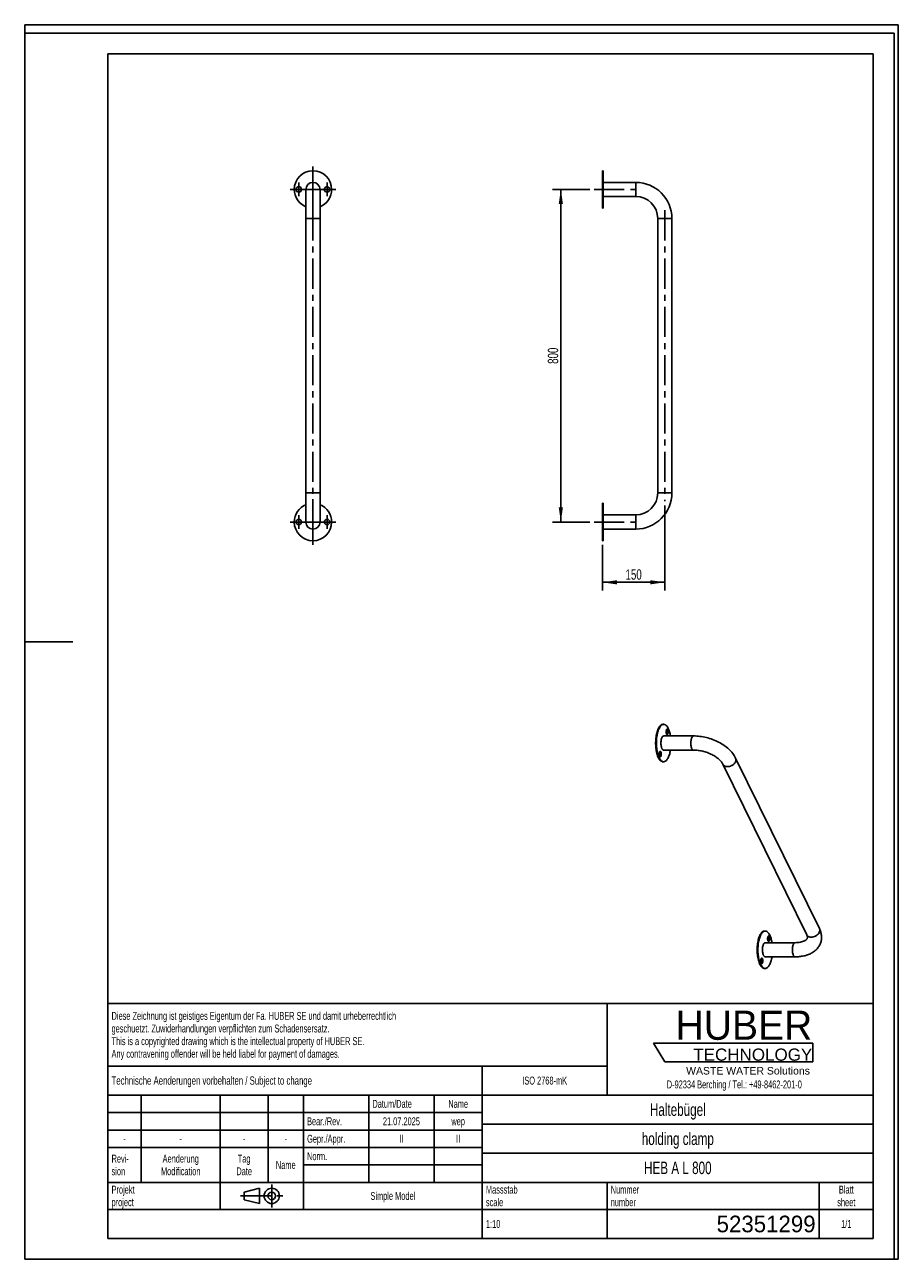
# Model space of a CAD drawing. Header units: millimetres. Extents: x 0 to 2100, y 0 to 2970.
import ezdxf

# ---------------------------------------------------------------- set-up
doc = ezdxf.new("R2010")
doc.units = ezdxf.units.MM
doc.header["$LTSCALE"] = 193.6
doc.linetypes.add('CENTER', pattern=[0.6, 0.375, -0.075, 0.075, -0.075])
doc.layers.get('0').update_dxf_attribs({"linetype": 'CONTINUOUS'})
for name, color, linetype in [('005_AXIS', 7, 'CONTINUOUS'), ('050_DIMENSIONING', 7, 'CONTINUOUS'), ('053_NOTES', 7, 'CONTINUOUS'), ('HUBER_Logo_BL0', 7, 'CONTINUOUS')]:
    doc.layers.add(name, color=color, linetype=linetype)
doc.styles.get("Standard").update_dxf_attribs({"font": 'txt', "width": 0.7})
doc.styles.add('TEXTSTYLE_2', font='txt')
doc.styles.add('TEXTSTYLE_3', font='arial.ttf')
doc.styles.add('TEXTSTYLE_4', font='txt')
doc.dimstyles.new('DIMSTYLE_1', dxfattribs={"dimtxt": 25, "dimasz": 35, "dimexe": 2, "dimexo": 1, "dimtad": 1, "dimtxsty": 'Standard', "dimblk": '_FILLED', "dimblk1": '_FILLED', "dimblk2": '_FILLED', "dimcen": 0.09, "dimazin": 2, "dimtp": 0.5, "dimtm": 0.5, "dimtfac": 1, "dimtofl": 0, "dimtmove": 0, "dimatfit": 3, "dimldrblk": '_FILLED', "dimfxl": 1, "dimtolj": 1, "dimarcsym": 0})
doc.dimstyles.new('DIMSTYLE_2', dxfattribs={"dimtxt": 25, "dimasz": 35, "dimexe": 2, "dimexo": 1, "dimtad": 1, "dimtxsty": 'Standard', "dimblk": '_FILLED', "dimblk1": '_FILLED', "dimblk2": '_FILLED', "dimcen": 0.09, "dimazin": 2, "dimtp": 0.8, "dimtm": 0.8, "dimtfac": 1, "dimtofl": 0, "dimtmove": 0, "dimatfit": 3, "dimldrblk": '_FILLED', "dimfxl": 1, "dimtolj": 1, "dimarcsym": 0})

# ---------------------------------------------------------------- blocks, each defined once
blk = doc.blocks.new('HUBER_LOGO_BL0', base_point=(1705.8, 504.8))
at = {"layer": 'HUBER_Logo_BL0', "color": 5, "linetype": 'Continuous'}
for p, q in [((1894.2, 520.3), (1511.7, 520.3)), ((1511.7, 520.3), (1538.7, 475.3)), ((1894.2, 520.3), (1894.2, 475.3)), ((1538.7, 475.3), (1894.2, 475.3))]:
    blk.add_line(p, q, dxfattribs=at)
at = {"layer": 'HUBER_Logo_BL0', "color": 2, "linetype": 'Continuous', "attachment_point": 3, "line_spacing_factor": 0.78}
for s, insert, char_height, width, style in [('HUBER\\P\\fArial;\\H29.25;TECHNOLOGY ', (1893.2, 598.3), 70.2, 387.672, 'TEXTSTYLE_2'), ('WASTE WATER Solutions', (1887.6, 462.6), 18, 297.033, 'TEXTSTYLE_3')]:
    blk.add_mtext(s, dxfattribs=dict(at, insert=insert, char_height=char_height, width=width, style=style))
at = {"layer": 'HUBER_Logo_BL0', "color": 2, "linetype": 'Continuous', "insert": (1705.8, 430.2), "char_height": 19, "width": 810.893, "attachment_point": 2, "line_spacing_factor": 0.96}
blk.add_mtext('D-92334 Berching / Tel.: +49-8462-201-0', dxfattribs=at)
blk = doc.blocks.new('_FILLED')
at = {"color": 0, "linetype": 'ByBlock'}
blk.add_solid([(0, 0), (-1, 0.143), (-1, -0.143)], dxfattribs=at)
blk = doc.blocks.new('*D1')
at = {"layer": '050_DIMENSIONING', "color": 2, "linetype": 'Continuous', "transparency": 16777216}
for p, q in [((1538.8, 1813.6), (1538.8, 1608.6)), ((1388.8, 1718.6), (1388.8, 1608.6)), ((1388.8, 1628.6), (1463.8, 1628.6)), ((1538.8, 1628.6), (1463.8, 1628.6))]:
    blk.add_line(p, q, dxfattribs=at)
at = {"layer": '050_DIMENSIONING', "color": 2, "linetype": 'Continuous', "transparency": 16777216, "xscale": 35, "yscale": 35, "zscale": 35, "rotation": 180}
blk.add_blockref('_FILLED', (1388.8, 1628.6), dxfattribs=at)
at = {"layer": '050_DIMENSIONING', "color": 2, "linetype": 'Continuous', "transparency": 16777216, "xscale": 35, "yscale": 35, "zscale": 35}
blk.add_blockref('_FILLED', (1538.8, 1628.6), dxfattribs=at)
at = {"layer": '050_DIMENSIONING', "color": 2, "linetype": 'Continuous', "transparency": 16777216, "insert": (1463.8, 1659.9), "char_height": 25, "width": 77.679, "attachment_point": 2, "line_spacing_factor": 0.9}
blk.add_mtext('150', dxfattribs=at)
blk = doc.blocks.new('*D2')
at = {"layer": '050_DIMENSIONING', "color": 2, "linetype": 'Continuous', "transparency": 16777216}
for p, q in [((1358.8, 2573.6), (1268.8, 2573.6)), ((1288.8, 2573.6), (1288.8, 2173.6)), ((1288.8, 1773.6), (1288.8, 2173.6)), ((1358.8, 1773.6), (1268.8, 1773.6))]:
    blk.add_line(p, q, dxfattribs=at)
at = {"layer": '050_DIMENSIONING', "color": 2, "linetype": 'Continuous', "transparency": 16777216, "xscale": 35, "yscale": 35, "zscale": 35}
for p, rotation in [((1288.8, 2573.6), 90), ((1288.8, 1773.6), 270)]:
    blk.add_blockref('_FILLED', p, dxfattribs=dict(at, rotation=rotation))
at = {"layer": '050_DIMENSIONING', "color": 2, "linetype": 'Continuous', "transparency": 16777216, "insert": (1257.5, 2173.6), "char_height": 25, "width": 88.393, "attachment_point": 2, "rotation": 90, "line_spacing_factor": 0.9}
blk.add_mtext('800', dxfattribs=at)
blk = doc.blocks.new('PROJEKTIONSMETHODE_1_BL1', base_point=(570, 152.5))
at = {"color": 2, "linetype": 'CENTER'}
for p, q in [((593.8, 180), (593.8, 125)), ((518.7, 152.5), (621.3, 152.5))]:
    blk.add_line(p, q, dxfattribs=at)
at = {"color": 2, "linetype": 'Continuous'}
for p, q in [((527.8, 161.7), (564.5, 170.8)), ((527.8, 143.3), (527.8, 161.7)), ((564.5, 134.2), (564.5, 170.8)), ((527.8, 143.3), (564.5, 134.2))]:
    blk.add_line(p, q, dxfattribs=at)
for radius in [18.3, 9.17]:
    blk.add_circle((593.8, 152.5), radius, dxfattribs=at)
blk = doc.blocks.new('*T5')
at = {"color": 3, "linetype": 'Continuous'}
for p, q in [((0, 0), (1840, 0)), ((0, 0), (0, -565)), ((1200, 0), (1200, -220)), ((1840, 0), (1840, -565)), ((0, -150), (1200, -150)), ((900, -150), (900, -565)), ((0, -220), (1840, -220)), ((80, -220), (80, -430)), ((270, -220), (270, -495)), ((385, -220), (385, -430)), ((470, -220), (470, -495)), ((627, -220), (627, -430)), ((784, -220), (784, -430)), ((0, -262), (900, -262)), ((900, -290), (1840, -290)), ((0, -304), (900, -304)), ((0, -346), (900, -346)), ((900, -360), (1840, -360)), ((470, -388), (900, -388)), ((0, -430), (1840, -430)), ((1200, -430), (1200, -565)), ((1710, -430), (1710, -565)), ((0, -495), (1840, -495)), ((0, -565), (1840, -565))]:
    blk.add_line(p, q, dxfattribs=at)
at = {"layer": '053_NOTES', "color": 2, "linetype": 'Continuous', "line_spacing_factor": 0.96}
for s, insert, char_height, width, attachment_point in [('Diese Zeichnung ist geistiges Eigentum der Fa. HUBER SE und damit urheberrechtlich \\Pgeschuetzt. Zuwiderhandlungen verpflichten zum Schadensersatz.\\PThis is a copyrighted drawing which is the intellectual property of HUBER SE.\\PAny contravening offender will be held liabel for payment of damages.', (8.75, -19.9), 19, 2214.8571, 1), ('Technische Aenderungen vorbehalten / Subject to change', (8.75, -175), 20, 1524.7619, 1), ('ISO 2768-mK', (1050, -175.5), 19, 332.9524, 2), ('Datum/Date', (635.75, -231.5), 19, 292.2381, 1), ('Name', (842, -231.5), 19, 126.6667, 2), ('Haltebügel', (1370, -240), 30, 409.1429, 2), ('Bear./Rev.', (478.75, -273.5), 19, 272.3333, 1), ('21.07.2025', (705.5, -273.5), 19, 278.6667, 2), ('wep', (842, -273.5), 19, 99.5238, 2), ('-', (40, -315.5), 19, 34.381, 2), ('-', (175, -315.5), 19, 34.381, 2), ('-', (327.5, -315.5), 19, 34.381, 2), ('-', (427.5, -315.5), 19, 34.381, 2), ('Gepr./Appr.', (478.75, -315.5), 19, 299.4762, 1), ('II', (705.5, -315.5), 19, 56.0952, 2), ('II', (842, -315.5), 19, 56.0952, 2), ('holding clamp', (1370, -310), 30, 544.2857, 2), ('Revi-\\Psion', (8.75, -363.3), 19, 138.4286, 1), ('Aenderung\\PModification', (175, -363.3), 19, 303.0952, 2), ('Tag\\PDate', (327.5, -363.3), 19, 117.619, 2), ('Name', (427.5, -378.5), 19, 126.6667, 2), ('Norm. ', (478.75, -357.5), 19, 175.5238, 1), ('HEB A L 800', (1370, -380), 30, 521.4286, 2), ('Projekt\\Pproject', (8.75, -437.8), 19, 183.6667, 1), ('Massstab\\Pscale', (908.75, -437.8), 19, 224.381, 1), ('Nummer\\Pnumber', (1208.75, -437.8), 19, 186.381, 1), ('Blatt\\Psheet', (1775, -437.8), 19, 137.5238, 2), ('Simple Model', (685, -453), 19, 328.4286, 2), ('1:10', (908.75, -520.5), 19, 94.0952, 1), ('1/1', (1775, -520.5), 19, 79.619, 2)]:
    blk.add_mtext(s, dxfattribs=dict(at, insert=insert, char_height=char_height, width=width, attachment_point=attachment_point))
at = {"layer": '053_NOTES', "color": 2, "linetype": 'Continuous', "insert": (1701.25, -510), "char_height": 40, "width": 546.6667, "attachment_point": 3, "line_spacing_factor": 0.96, "style": 'TEXTSTYLE_4'}
blk.add_mtext('52351299', dxfattribs=at)

msp = doc.modelspace()

# ---------------------------------------------------------------- linework, layer by layer
at = {"color": 7, "linetype": 'Continuous'}
for p, q in [((0, 2970), (2100, 2970)), ((0, 0), (0, 2970)), ((0, 2970), (2100, 2970)), ((0, 0), (0, 2970)), ((2100, 0), (2100, 2970)), ((2100, 0), (2100, 2970)), ((675.869, 2503.638), (675.869, 2573.638)), ((709.869, 2503.638), (709.869, 2573.638)), ((675.869, 1843.638), (675.869, 2503.638)), ((709.869, 1843.638), (709.869, 2503.638)), ((1521.783, 1843.638), (1521.783, 2503.638)), ((1555.783, 1843.638), (1555.783, 2503.638)), ((675.869, 1773.638), (675.869, 1843.638)), ((709.869, 1773.638), (709.869, 1843.638)), ((1607.894, 1258.966), (1536.051, 1258.966)), ((1607.894, 1224.966), (1536.051, 1224.966)), ((1879.787, 780.702), (1678.459, 1190.964)), ((1910.31, 795.68), (1708.982, 1205.943)), ((1780.084, 761.678), (1851.927, 761.678)), ((1780.084, 727.678), (1851.927, 727.678)), ((0, 0), (2100, 0)), ((0, 0), (2100, 0))]:
    msp.add_line(p, q, dxfattribs=at)
at = {"color": 3, "linetype": 'Continuous'}
for p, q in [((0, 2950), (0, 1485)), ((2090, 2950), (0, 2950)), ((2090, 2950), (2090, 0)), ((0, 1485), (0, 0)), ((0, 1485), (116, 1485)), ((2090, 0), (0, 0))]:
    msp.add_line(p, q, dxfattribs=at)
at = {"color": 5, "linetype": 'Continuous'}
for p, q in [((200, 2900), (2040, 2900)), ((200, 2900), (200, 50)), ((2040, 2900), (2040, 50)), ((200, 50), (2040, 50))]:
    msp.add_line(p, q, dxfattribs=at)
at = {"color": 9, "linetype": 'Continuous'}
for p, q in [((1468.783, 2556.638), (1468.783, 2590.638)), ((675.869, 2503.638), (692.869, 2503.638)), ((692.869, 2503.638), (709.869, 2503.638)), ((1521.783, 2503.638), (1555.783, 2503.638)), ((675.869, 1843.638), (692.869, 1843.638)), ((692.869, 1843.638), (709.869, 1843.638)), ((1521.783, 1843.638), (1555.783, 1843.638)), ((1468.783, 1790.638), (1468.783, 1756.638))]:
    msp.add_line(p, q, dxfattribs=at)
at = {"color": 7, "linetype": 'Continuous'}
for centre, radius, start, end in [((692.869, 2573.638), 17, 90, 180), ((692.869, 2573.638), 17, 90, 180), ((692.869, 2573.638), 17, 0, 90), ((692.869, 2573.638), 17, 0, 90), ((1468.783, 2503.638), 87, 0, 90), ((1468.783, 2503.638), 53, 0, 90), ((1468.783, 1843.638), 53, 270, 360), ((1468.783, 1843.638), 87, 270, 360), ((692.869, 1773.638), 17, 180, 270), ((692.869, 1773.638), 17, 180, 270), ((692.869, 1773.638), 17, 270, 360), ((692.869, 1773.638), 17, 270, 360)]:
    msp.add_arc(centre, radius, start, end, dxfattribs=at)
at = {"color": 9, "linetype": 'Continuous'}
for points, knots in [([(1607.894, 1224.966), (1607.581, 1224.966), (1606.919, 1225.092), (1605.991, 1225.625), (1605.12, 1226.47), (1604.31, 1227.607), (1603.572, 1229.016), (1602.658, 1231.33), (1601.815, 1234.715), (1601.28, 1239.151), (1601.228, 1243.802), (1601.663, 1248.312), (1602.295, 1251.196), (1602.708, 1252.534)], [0, 0, 0, 0, 0.03117404, 0.06546938, 0.10507908, 0.15111669, 0.20388817, 0.26315985, 0.39846011, 0.54968482, 0.70719431, 0.86060084, 1, 1, 1, 1]), ([(1602.708, 1252.534), (1602.993, 1253.457), (1603.613, 1255.115), (1604.683, 1256.945), (1605.654, 1258.002), (1606.374, 1258.55), (1607.123, 1258.888), (1607.643, 1258.966), (1607.894, 1258.966)], [0, 0, 0, 0, 0.33187291, 0.60559654, 0.72059011, 0.82245981, 0.91409159, 1, 1, 1, 1]), ([(1678.459, 1190.964), (1678.746, 1190.379), (1679.461, 1189.258), (1680.892, 1187.826), (1682.645, 1186.669), (1685.415, 1185.504), (1689.446, 1184.915), (1694.519, 1185.545), (1698.674, 1187.097), (1701.766, 1188.896), (1704.554, 1190.987), (1707.405, 1194.035), (1708.921, 1196.972), (1709.379, 1198.453)], [0, 0, 0, 0, 0.05076157, 0.10266124, 0.15665691, 0.21340502, 0.33572875, 0.4688846, 0.60809622, 0.67808493, 0.74713496, 0.87917189, 1, 1, 1, 1]), ([(1709.379, 1198.453), (1709.768, 1199.712), (1710.059, 1201.686), (1709.681, 1204.224), (1709.252, 1205.394), (1708.982, 1205.943)], [0, 0, 0, 0, 0.51611129, 0.76043423, 1, 1, 1, 1]), ([(1879.787, 780.702), (1880.074, 780.117), (1880.789, 778.995), (1882.219, 777.563), (1883.973, 776.407), (1886.742, 775.241), (1890.774, 774.652), (1895.847, 775.282), (1900.002, 776.834), (1903.093, 778.634), (1905.882, 780.724), (1908.732, 783.773), (1910.249, 786.71), (1910.707, 788.191)], [0, 0, 0, 0, 0.05076157, 0.10266124, 0.15665691, 0.21340502, 0.33572875, 0.4688846, 0.60809622, 0.67808493, 0.74713496, 0.87917189, 1, 1, 1, 1]), ([(1910.707, 788.191), (1911.096, 789.449), (1911.387, 791.424), (1911.009, 793.961), (1910.579, 795.131), (1910.31, 795.68)], [0, 0, 0, 0, 0.51611129, 0.76043423, 1, 1, 1, 1]), ([(1846.741, 755.246), (1846.328, 753.908), (1845.696, 751.024), (1845.262, 746.514), (1845.314, 741.863), (1845.849, 737.427), (1846.691, 734.042), (1847.605, 731.728), (1848.344, 730.319), (1849.153, 729.182), (1850.025, 728.337), (1850.952, 727.804), (1851.614, 727.678), (1851.927, 727.678)], [0, 0, 0, 0, 0.13939916, 0.29280569, 0.45031518, 0.60153989, 0.73684015, 0.79611183, 0.84888331, 0.89492092, 0.93453062, 0.96882596, 1, 1, 1, 1]), ([(1851.927, 761.678), (1851.677, 761.678), (1851.157, 761.6), (1850.408, 761.262), (1849.687, 760.714), (1848.717, 759.657), (1847.647, 757.827), (1847.027, 756.169), (1846.741, 755.246)], [0, 0, 0, 0, 0.08590841, 0.17754019, 0.27940989, 0.39440346, 0.66812709, 1, 1, 1, 1])]:
    msp.add_open_spline(points, degree=3, knots=knots, dxfattribs=at)
at = {"color": 7, "linetype": 'Continuous'}
for points, knots in [([(1708.982, 1205.943), (1707.06, 1209.859), (1702.187, 1217.47), (1692.701, 1227.603), (1681.228, 1236.624), (1668.127, 1244.374), (1653.8, 1250.678), (1638.703, 1255.36), (1623.321, 1258.269), (1612.982, 1258.966), (1607.894, 1258.966)], [0, 0, 0, 0, 0.10970597, 0.22539437, 0.34757329, 0.4754453, 0.60717159, 0.74027052, 0.87204302, 1, 1, 1, 1]), ([(1678.459, 1190.964), (1678.004, 1191.893), (1676.888, 1193.837), (1674.782, 1196.746), (1672.116, 1199.785), (1667.688, 1204.047), (1660.954, 1209.157), (1651.597, 1214.53), (1641.143, 1219.015), (1630.085, 1222.377), (1618.938, 1224.459), (1611.505, 1224.966), (1607.894, 1224.966)], [0, 0, 0, 0, 0.03811074, 0.08231184, 0.13207587, 0.18678967, 0.30843289, 0.44224136, 0.58322238, 0.72645074, 0.86701954, 1, 1, 1, 1]), ([(1851.927, 761.678), (1854.169, 761.678), (1858.46, 761.861), (1864.507, 762.713), (1869.737, 764.051), (1873.99, 765.74), (1877.173, 767.592), (1879.311, 769.399), (1880.588, 771.025), (1881.066, 772.073), (1881.212, 772.543)], [0, 0, 0, 0, 0.20563525, 0.3933194, 0.55919531, 0.69960923, 0.81180763, 0.89546496, 0.95484141, 1, 1, 1, 1]), ([(1881.212, 772.543), (1881.344, 772.969), (1881.53, 773.973), (1881.468, 775.772), (1880.936, 778.098), (1880.241, 779.776), (1879.787, 780.702)], [0, 0, 0, 0, 0.15820922, 0.35898537, 0.63421033, 1, 1, 1, 1]), ([(1913.696, 762.505), (1914.525, 765.189), (1915.618, 770.761), (1915.501, 779.291), (1913.732, 787.718), (1911.587, 793.078), (1910.31, 795.68)], [0, 0, 0, 0, 0.24703983, 0.49494569, 0.7451958, 1, 1, 1, 1]), ([(1851.927, 727.678), (1855.46, 727.678), (1862.398, 728.004), (1872.497, 729.552), (1880.473, 731.766), (1886.45, 734.108), (1892.045, 736.785), (1898.507, 740.86), (1905.181, 746.978), (1910.445, 754.225), (1912.826, 759.69), (1913.696, 762.505)], [0, 0, 0, 0, 0.1396686, 0.27409076, 0.40322156, 0.46598716, 0.52767877, 0.64833055, 0.76654587, 0.88350292, 1, 1, 1, 1])]:
    msp.add_open_spline(points, degree=3, knots=knots, dxfattribs=at)
at = {"layer": '005_AXIS', "color": 7, "linetype": 'CENTER'}
for p, q in [((692.869, 2573.638), (692.869, 2628.638)), ((658.869, 2573.638), (658.869, 2590.138)), ((726.869, 2573.638), (726.869, 2590.138)), ((692.869, 2573.638), (637.869, 2573.638)), ((658.869, 2573.638), (642.369, 2573.638)), ((658.869, 2573.638), (675.369, 2573.638)), ((658.869, 2573.638), (658.869, 2557.138)), ((692.869, 2573.638), (747.869, 2573.638)), ((692.869, 2573.638), (692.869, 2518.638)), ((726.869, 2573.638), (710.369, 2573.638)), ((726.869, 2573.638), (743.369, 2573.638)), ((726.869, 2573.638), (726.869, 2557.138)), ((1368.783, 2573.638), (1476.222, 2573.638)), ((692.869, 2523.638), (692.869, 1731.644)), ((1538.783, 2523.638), (1538.783, 1823.638)), ((692.869, 1773.638), (692.869, 1828.638)), ((658.869, 1773.638), (658.869, 1790.138)), ((726.869, 1773.638), (726.869, 1790.138)), ((692.869, 1773.638), (637.869, 1773.638)), ((658.869, 1773.638), (642.369, 1773.638)), ((658.869, 1773.638), (675.369, 1773.638)), ((658.869, 1773.638), (658.869, 1757.138)), ((692.869, 1773.638), (747.869, 1773.638)), ((692.869, 1773.638), (692.869, 1718.638)), ((726.869, 1773.638), (710.369, 1773.638)), ((726.869, 1773.638), (743.369, 1773.638)), ((726.869, 1773.638), (726.869, 1757.138)), ((1368.783, 1773.638), (1481.267, 1773.638))]:
    msp.add_line(p, q, dxfattribs=at)
at = {"layer": '005_AXIS', "color": 7, "linetype": 'Continuous'}
for p, q in [((1388.783, 2580.138), (1388.783, 2618.638)), ((1390.783, 2618.638), (1388.783, 2618.638)), ((1390.783, 2590.638), (1390.783, 2618.638)), ((1468.783, 2590.638), (1390.783, 2590.638)), ((1390.783, 2580.138), (1390.783, 2590.638)), ((1388.783, 2573.638), (1388.783, 2580.138)), ((1388.783, 2567.138), (1388.783, 2573.638)), ((1388.783, 2528.638), (1388.783, 2567.138)), ((1390.783, 2573.638), (1390.783, 2580.138)), ((1390.783, 2567.138), (1390.783, 2573.638)), ((1390.783, 2556.638), (1390.783, 2567.138)), ((1468.783, 2556.638), (1390.783, 2556.638)), ((1390.783, 2528.638), (1390.783, 2556.638)), ((1390.783, 2528.638), (1388.783, 2528.638)), ((1388.783, 1780.138), (1388.783, 1818.638)), ((1390.783, 1818.638), (1388.783, 1818.638)), ((1390.783, 1790.638), (1390.783, 1818.638)), ((1390.783, 1790.638), (1468.783, 1790.638)), ((1390.783, 1780.138), (1390.783, 1790.638)), ((1388.783, 1773.638), (1388.783, 1780.138)), ((1388.783, 1767.138), (1388.783, 1773.638)), ((1388.783, 1728.638), (1388.783, 1767.138)), ((1390.783, 1773.638), (1390.783, 1780.138)), ((1390.783, 1767.138), (1390.783, 1773.638)), ((1390.783, 1756.638), (1390.783, 1767.138)), ((1390.783, 1728.638), (1390.783, 1756.638)), ((1390.783, 1756.638), (1468.783, 1756.638)), ((1390.783, 1728.638), (1388.783, 1728.638)), ((1536.051, 1286.966), (1534.209, 1286.966)), ((1536.051, 1196.966), (1534.209, 1196.966)), ((1780.084, 789.678), (1778.242, 789.678)), ((1780.084, 699.678), (1778.242, 699.678))]:
    msp.add_line(p, q, dxfattribs=at)
for centre, radius, start, end in [((692.869, 2573.638), 45, 0, 180), ((692.869, 2573.638), 45, 180, 247.799442), ((658.869, 2573.638), 6.5, 0, 180), ((658.869, 2573.638), 6.5, 180, 360), ((692.869, 2573.638), 45, 292.200558, 360), ((726.869, 2573.638), 6.5, 0, 180), ((726.869, 2573.638), 6.5, 180, 360), ((692.869, 1773.638), 45, 112.200558, 180), ((692.869, 1773.638), 45, 0, 67.799442), ((692.869, 1773.638), 45, 180, 360), ((658.869, 1773.638), 6.5, 0, 180), ((658.869, 1773.638), 6.5, 180, 360), ((726.869, 1773.638), 6.5, 0, 180), ((726.869, 1773.638), 6.5, 180, 360)]:
    msp.add_arc(centre, radius, start, end, dxfattribs=at)
for points, knots in [([(1523.316, 1206.716), (1522.564, 1208.249), (1521.186, 1211.592), (1519.54, 1217.025), (1518.234, 1223.043), (1516.968, 1231.793), (1516.426, 1243.131), (1517.195, 1254.419), (1518.643, 1263.016), (1520.07, 1268.848), (1521.824, 1274.051), (1523.865, 1278.509), (1526.152, 1282.125), (1528.643, 1284.829), (1530.961, 1286.305), (1532.833, 1286.873), (1533.756, 1286.966), (1534.209, 1286.966)], [0, 0, 0, 0, 0.05846275, 0.12353908, 0.19420365, 0.26918212, 0.42612579, 0.58197673, 0.65562772, 0.7245039, 0.78740653, 0.843419, 0.89203416, 0.93336325, 0.96848294, 0.9844926, 1, 1, 1, 1]), ([(1525.158, 1206.716), (1524.406, 1208.249), (1523.028, 1211.592), (1521.383, 1217.025), (1520.076, 1223.043), (1518.811, 1231.793), (1518.268, 1243.131), (1519.037, 1254.419), (1520.485, 1263.016), (1521.912, 1268.848), (1523.666, 1274.051), (1525.707, 1278.509), (1527.994, 1282.125), (1530.486, 1284.829), (1532.804, 1286.305), (1534.675, 1286.873), (1535.598, 1286.966), (1536.051, 1286.966)], [0, 0, 0, 0, 0.05846275, 0.12353908, 0.19420365, 0.26918212, 0.42612579, 0.58197673, 0.65562772, 0.7245039, 0.78740653, 0.843419, 0.89203416, 0.93336325, 0.96848294, 0.9844926, 1, 1, 1, 1]), ([(1536.051, 1286.966), (1536.543, 1286.966), (1537.549, 1286.856), (1539.028, 1286.366), (1540.478, 1285.561), (1542.447, 1284.011), (1544.76, 1281.255), (1546.234, 1278.663), (1546.944, 1277.216)], [0, 0, 0, 0, 0.09624387, 0.19614492, 0.30289124, 0.41893807, 0.68460701, 1, 1, 1, 1]), ([(1546.944, 1277.216), (1547.562, 1275.957), (1548.715, 1273.247), (1550.705, 1267.207), (1551.739, 1262.345), (1552.275, 1258.972)], [0, 0, 0, 0, 0.22062802, 0.46264379, 1, 1, 1, 1]), ([(1536.051, 1224.966), (1535.738, 1224.966), (1535.076, 1225.092), (1534.148, 1225.625), (1533.277, 1226.47), (1532.468, 1227.607), (1531.729, 1229.016), (1530.815, 1231.33), (1529.972, 1234.715), (1529.438, 1239.151), (1529.386, 1243.802), (1529.82, 1248.312), (1530.452, 1251.196), (1530.865, 1252.534)], [0, 0, 0, 0, 0.03117407, 0.0654695, 0.10507934, 0.15111709, 0.20388868, 0.26316044, 0.39846074, 0.54968538, 0.7071947, 0.86060102, 1, 1, 1, 1]), ([(1530.865, 1252.534), (1531.151, 1253.457), (1531.771, 1255.115), (1532.841, 1256.945), (1533.811, 1258.002), (1534.531, 1258.55), (1535.281, 1258.888), (1535.801, 1258.966), (1536.051, 1258.966)], [0, 0, 0, 0, 0.33187335, 0.60559696, 0.7205904, 0.82245992, 0.91409156, 1, 1, 1, 1]), ([(1544.281, 1275.099), (1544.149, 1275.099), (1543.866, 1275.039), (1543.478, 1274.79), (1543.117, 1274.4), (1542.646, 1273.653), (1542.187, 1272.417), (1541.844, 1270.688), (1541.712, 1268.768), (1541.805, 1266.832), (1542.114, 1265.058), (1542.479, 1263.975), (1542.708, 1263.508)], [0, 0, 0, 0, 0.0313933, 0.06653574, 0.10789159, 0.15653834, 0.27536132, 0.41788368, 0.57383695, 0.73088385, 0.87653075, 1, 1, 1, 1]), ([(1542.708, 1263.508), (1542.81, 1263.299), (1543.023, 1262.924), (1543.408, 1262.466), (1543.827, 1262.172), (1544.137, 1262.099), (1544.281, 1262.099)], [0, 0, 0, 0, 0.31594749, 0.58208373, 0.80455744, 1, 1, 1, 1]), ([(1544.012, 1273.691), (1543.965, 1273.788), (1543.783, 1274.132), (1543.557, 1274.457), (1543.358, 1274.656)], [0, 0, 0, 0, 0.27872814, 1, 1, 1, 1]), ([(1543.363, 1262.548), (1543.599, 1262.786), (1544.02, 1263.433), (1544.472, 1264.61), (1544.798, 1266.048), (1544.972, 1267.654), (1544.983, 1269.323), (1544.83, 1270.944), (1544.524, 1272.409), (1544.204, 1273.3), (1544.012, 1273.691)], [0, 0, 0, 0, 0.08669559, 0.19636361, 0.32531543, 0.46703527, 0.61354989, 0.7563903, 0.88746528, 1, 1, 1, 1]), ([(1545.855, 1273.691), (1545.752, 1273.9), (1545.539, 1274.275), (1545.155, 1274.732), (1544.736, 1275.027), (1544.425, 1275.099), (1544.281, 1275.099)], [0, 0, 0, 0, 0.31594749, 0.58208373, 0.80455744, 1, 1, 1, 1]), ([(1544.281, 1262.099), (1544.413, 1262.099), (1544.696, 1262.159), (1545.085, 1262.408), (1545.445, 1262.798), (1545.916, 1263.546), (1546.376, 1264.781), (1546.719, 1266.511), (1546.85, 1268.431), (1546.757, 1270.367), (1546.449, 1272.14), (1546.084, 1273.224), (1545.855, 1273.691)], [0, 0, 0, 0, 0.0313933, 0.06653574, 0.10789159, 0.15653834, 0.27536132, 0.41788368, 0.57383695, 0.73088385, 0.87653075, 1, 1, 1, 1]), ([(1527.821, 1221.833), (1527.688, 1221.833), (1527.406, 1221.773), (1527.017, 1221.524), (1526.657, 1221.134), (1526.185, 1220.387), (1525.726, 1219.151), (1525.383, 1217.422), (1525.252, 1215.501), (1525.345, 1213.566), (1525.653, 1211.792), (1526.018, 1210.709), (1526.247, 1210.241)], [0, 0, 0, 0, 0.0313933, 0.06653574, 0.10789159, 0.15653834, 0.27536132, 0.41788368, 0.57383695, 0.73088385, 0.87653075, 1, 1, 1, 1]), ([(1527.552, 1220.425), (1527.504, 1220.522), (1527.322, 1220.866), (1527.096, 1221.191), (1526.898, 1221.389)], [0, 0, 0, 0, 0.27872814, 1, 1, 1, 1]), ([(1526.903, 1209.282), (1527.139, 1209.519), (1527.56, 1210.167), (1528.012, 1211.344), (1528.337, 1212.782), (1528.511, 1214.388), (1528.522, 1216.057), (1528.369, 1217.678), (1528.064, 1219.143), (1527.744, 1220.034), (1527.552, 1220.425)], [0, 0, 0, 0, 0.08669559, 0.19636361, 0.32531543, 0.46703527, 0.61354989, 0.7563903, 0.88746528, 1, 1, 1, 1]), ([(1529.394, 1220.425), (1529.292, 1220.634), (1529.078, 1221.008), (1528.694, 1221.466), (1528.275, 1221.761), (1527.965, 1221.833), (1527.821, 1221.833)], [0, 0, 0, 0, 0.31594749, 0.58208373, 0.80455744, 1, 1, 1, 1]), ([(1527.821, 1208.833), (1527.953, 1208.833), (1528.235, 1208.893), (1528.624, 1209.142), (1528.985, 1209.532), (1529.456, 1210.28), (1529.915, 1211.515), (1530.258, 1213.244), (1530.389, 1215.165), (1530.296, 1217.1), (1529.988, 1218.874), (1529.623, 1219.957), (1529.394, 1220.425)], [0, 0, 0, 0, 0.0313933, 0.06653574, 0.10789159, 0.15653834, 0.27536132, 0.41788368, 0.57383695, 0.73088385, 0.87653075, 1, 1, 1, 1]), ([(1552.275, 1224.962), (1551.958, 1222.965), (1551.223, 1219.126), (1549.764, 1213.691), (1548.014, 1208.863), (1546.009, 1204.741), (1543.785, 1201.405), (1541.377, 1198.919), (1539.155, 1197.57), (1537.367, 1197.051), (1536.485, 1196.966), (1536.051, 1196.966)], [0, 0, 0, 0, 0.17629653, 0.3405548, 0.49024211, 0.62348776, 0.73937248, 0.83840087, 0.92326064, 0.96219334, 1, 1, 1, 1]), ([(1534.209, 1196.966), (1533.717, 1196.966), (1532.711, 1197.077), (1531.232, 1197.566), (1529.782, 1198.371), (1527.813, 1199.921), (1525.5, 1202.677), (1524.026, 1205.269), (1523.316, 1206.716)], [0, 0, 0, 0, 0.09624387, 0.19614492, 0.30289124, 0.41893807, 0.68460701, 1, 1, 1, 1]), ([(1536.051, 1196.966), (1535.559, 1196.966), (1534.553, 1197.077), (1533.074, 1197.566), (1531.624, 1198.371), (1529.655, 1199.921), (1527.342, 1202.677), (1525.868, 1205.269), (1525.158, 1206.716)], [0, 0, 0, 0, 0.09624387, 0.19614492, 0.30289124, 0.41893807, 0.68460701, 1, 1, 1, 1]), ([(1526.247, 1210.241), (1526.35, 1210.032), (1526.563, 1209.658), (1526.947, 1209.2), (1527.366, 1208.905), (1527.677, 1208.833), (1527.821, 1208.833)], [0, 0, 0, 0, 0.31594749, 0.58208373, 0.80455744, 1, 1, 1, 1]), ([(1767.349, 709.428), (1766.597, 710.961), (1765.22, 714.304), (1763.574, 719.737), (1762.267, 725.755), (1761.002, 734.505), (1760.459, 745.843), (1761.229, 757.131), (1762.676, 765.728), (1764.103, 771.56), (1765.858, 776.763), (1767.899, 781.221), (1770.185, 784.837), (1772.677, 787.541), (1774.995, 789.017), (1776.867, 789.585), (1777.789, 789.678), (1778.242, 789.678)], [0, 0, 0, 0, 0.05846275, 0.12353908, 0.19420365, 0.26918212, 0.42612579, 0.58197673, 0.65562772, 0.7245039, 0.78740653, 0.843419, 0.89203416, 0.93336325, 0.96848294, 0.9844926, 1, 1, 1, 1]), ([(1769.191, 709.428), (1768.439, 710.961), (1767.062, 714.304), (1765.416, 719.737), (1764.109, 725.755), (1762.844, 734.505), (1762.301, 745.843), (1763.071, 757.131), (1764.518, 765.728), (1765.946, 771.56), (1767.7, 776.763), (1769.741, 781.221), (1772.027, 784.837), (1774.519, 787.541), (1776.837, 789.017), (1778.709, 789.585), (1779.632, 789.678), (1780.084, 789.678)], [0, 0, 0, 0, 0.05846275, 0.12353908, 0.19420365, 0.26918212, 0.42612579, 0.58197673, 0.65562772, 0.7245039, 0.78740653, 0.843419, 0.89203416, 0.93336325, 0.96848294, 0.9844926, 1, 1, 1, 1]), ([(1780.084, 789.678), (1780.576, 789.678), (1781.582, 789.568), (1783.062, 789.078), (1784.512, 788.274), (1786.481, 786.723), (1788.793, 783.967), (1790.267, 781.375), (1790.977, 779.928)], [0, 0, 0, 0, 0.09624387, 0.19614492, 0.30289124, 0.41893807, 0.68460701, 1, 1, 1, 1]), ([(1788.315, 777.811), (1788.182, 777.811), (1787.9, 777.751), (1787.511, 777.503), (1787.151, 777.112), (1786.679, 776.365), (1786.22, 775.129), (1785.877, 773.4), (1785.746, 771.48), (1785.839, 769.544), (1786.147, 767.77), (1786.512, 766.687), (1786.741, 766.22)], [0, 0, 0, 0, 0.0313933, 0.06653574, 0.10789159, 0.15653834, 0.27536132, 0.41788368, 0.57383695, 0.73088385, 0.87653075, 1, 1, 1, 1]), ([(1788.046, 776.403), (1787.998, 776.5), (1787.816, 776.844), (1787.59, 777.169), (1787.392, 777.368)], [0, 0, 0, 0, 0.27872814, 1, 1, 1, 1]), ([(1787.397, 765.26), (1787.633, 765.498), (1788.054, 766.145), (1788.506, 767.322), (1788.831, 768.76), (1789.005, 770.366), (1789.016, 772.035), (1788.863, 773.656), (1788.558, 775.121), (1788.238, 776.012), (1788.046, 776.403)], [0, 0, 0, 0, 0.08669559, 0.19636361, 0.32531543, 0.46703527, 0.61354989, 0.7563903, 0.88746528, 1, 1, 1, 1]), ([(1789.888, 776.403), (1789.786, 776.612), (1789.572, 776.987), (1789.188, 777.444), (1788.769, 777.739), (1788.459, 777.811), (1788.315, 777.811)], [0, 0, 0, 0, 0.31594749, 0.58208373, 0.80455744, 1, 1, 1, 1]), ([(1788.315, 764.811), (1788.447, 764.811), (1788.729, 764.871), (1789.118, 765.12), (1789.479, 765.51), (1789.95, 766.258), (1790.409, 767.493), (1790.752, 769.223), (1790.883, 771.143), (1790.79, 773.079), (1790.482, 774.852), (1790.117, 775.936), (1789.888, 776.403)], [0, 0, 0, 0, 0.0313933, 0.06653574, 0.10789159, 0.15653834, 0.27536132, 0.41788368, 0.57383695, 0.73088385, 0.87653075, 1, 1, 1, 1]), ([(1790.977, 779.928), (1791.595, 778.669), (1792.748, 775.959), (1794.738, 769.919), (1795.773, 765.057), (1796.309, 761.684)], [0, 0, 0, 0, 0.22062802, 0.46264379, 1, 1, 1, 1]), ([(1774.899, 755.246), (1774.485, 753.908), (1773.854, 751.024), (1773.419, 746.514), (1773.471, 741.863), (1774.006, 737.427), (1774.849, 734.042), (1775.762, 731.728), (1776.501, 730.319), (1777.311, 729.182), (1778.182, 728.337), (1779.109, 727.804), (1779.771, 727.678), (1780.084, 727.678)], [0, 0, 0, 0, 0.13939898, 0.2928053, 0.45031462, 0.60153926, 0.73683956, 0.79611132, 0.84888291, 0.89492066, 0.9345305, 0.96882593, 1, 1, 1, 1]), ([(1780.084, 761.678), (1779.834, 761.678), (1779.314, 761.6), (1778.565, 761.262), (1777.845, 760.714), (1776.874, 759.657), (1775.804, 757.827), (1775.184, 756.169), (1774.899, 755.246)], [0, 0, 0, 0, 0.08590844, 0.17754008, 0.2794096, 0.39440304, 0.66812665, 1, 1, 1, 1]), ([(1786.741, 766.22), (1786.844, 766.011), (1787.057, 765.636), (1787.441, 765.178), (1787.86, 764.884), (1788.171, 764.811), (1788.315, 764.811)], [0, 0, 0, 0, 0.31594749, 0.58208373, 0.80455744, 1, 1, 1, 1]), ([(1771.854, 724.545), (1771.722, 724.545), (1771.439, 724.485), (1771.051, 724.236), (1770.69, 723.846), (1770.219, 723.099), (1769.76, 721.863), (1769.417, 720.134), (1769.285, 718.213), (1769.378, 716.278), (1769.687, 714.504), (1770.051, 713.421), (1770.281, 712.953)], [0, 0, 0, 0, 0.0313933, 0.06653574, 0.10789159, 0.15653834, 0.27536132, 0.41788368, 0.57383695, 0.73088385, 0.87653075, 1, 1, 1, 1]), ([(1770.281, 712.953), (1770.383, 712.744), (1770.596, 712.37), (1770.981, 711.912), (1771.4, 711.617), (1771.71, 711.545), (1771.854, 711.545)], [0, 0, 0, 0, 0.31594749, 0.58208373, 0.80455744, 1, 1, 1, 1]), ([(1771.585, 723.137), (1771.538, 723.234), (1771.356, 723.578), (1771.13, 723.903), (1770.931, 724.101)], [0, 0, 0, 0, 0.27872814, 1, 1, 1, 1]), ([(1770.936, 711.994), (1771.172, 712.231), (1771.593, 712.879), (1772.045, 714.056), (1772.371, 715.494), (1772.545, 717.1), (1772.556, 718.769), (1772.403, 720.39), (1772.097, 721.855), (1771.777, 722.746), (1771.585, 723.137)], [0, 0, 0, 0, 0.08669559, 0.19636361, 0.32531543, 0.46703527, 0.61354989, 0.7563903, 0.88746528, 1, 1, 1, 1]), ([(1773.428, 723.137), (1773.325, 723.346), (1773.112, 723.72), (1772.728, 724.178), (1772.309, 724.473), (1771.998, 724.545), (1771.854, 724.545)], [0, 0, 0, 0, 0.31594749, 0.58208373, 0.80455744, 1, 1, 1, 1]), ([(1771.854, 711.545), (1771.986, 711.545), (1772.269, 711.605), (1772.658, 711.854), (1773.018, 712.244), (1773.489, 712.992), (1773.949, 714.227), (1774.292, 715.956), (1774.423, 717.877), (1774.33, 719.812), (1774.022, 721.586), (1773.657, 722.67), (1773.428, 723.137)], [0, 0, 0, 0, 0.0313933, 0.06653574, 0.10789159, 0.15653834, 0.27536132, 0.41788368, 0.57383695, 0.73088385, 0.87653075, 1, 1, 1, 1]), ([(1796.309, 727.674), (1795.992, 725.677), (1795.256, 721.838), (1793.798, 716.403), (1792.047, 711.575), (1790.042, 707.453), (1787.818, 704.117), (1785.41, 701.631), (1783.189, 700.282), (1781.4, 699.763), (1780.518, 699.678), (1780.084, 699.678)], [0, 0, 0, 0, 0.17629653, 0.3405548, 0.49024211, 0.62348776, 0.73937248, 0.83840087, 0.92326064, 0.96219334, 1, 1, 1, 1]), ([(1778.242, 699.678), (1777.75, 699.678), (1776.744, 699.789), (1775.265, 700.278), (1773.815, 701.083), (1771.846, 702.633), (1769.534, 705.389), (1768.06, 707.981), (1767.349, 709.428)], [0, 0, 0, 0, 0.09624387, 0.19614492, 0.30289124, 0.41893807, 0.68460701, 1, 1, 1, 1]), ([(1780.084, 699.678), (1779.592, 699.678), (1778.587, 699.789), (1777.107, 700.278), (1775.657, 701.083), (1773.688, 702.633), (1771.376, 705.389), (1769.902, 707.981), (1769.191, 709.428)], [0, 0, 0, 0, 0.09624387, 0.19614492, 0.30289124, 0.41893807, 0.68460701, 1, 1, 1, 1])]:
    msp.add_open_spline(points, degree=3, knots=knots, dxfattribs=at)

# ---------------------------------------------------------------- block references
msp.add_blockref('*T5', (200, 615))
at = {"color": 2, "linetype": 'Continuous'}
msp.add_blockref('PROJEKTIONSMETHODE_1_BL1', (570, 152.5), dxfattribs=at)
at = {"layer": 'HUBER_Logo_BL0'}
msp.add_blockref('HUBER_LOGO_BL0', (1705.796, 504.774), dxfattribs=at)

# ---------------------------------------------------------------- dimensions: what is measured, and where the dimension line sits
at = {"layer": '050_DIMENSIONING', "color": 2, "linetype": 'Continuous'}
dim = msp.add_linear_dim(base=(1288.783, 2573.638), p1=(1359.783, 1773.638), p2=(1359.783, 2573.638), angle=90, dimstyle='DIMSTYLE_2', dxfattribs=at)
dim.commit()
dim.dimension.update_dxf_attribs({"geometry": '*D2', "text_midpoint": (1288.783, 2170.067), "dimtype": 160})
dim = msp.add_linear_dim(base=(1538.783, 1628.638), p1=(1388.783, 1719.638), p2=(1538.783, 1814.638), dimstyle='DIMSTYLE_1', dxfattribs=at)
dim.commit()
dim.dimension.update_dxf_attribs({"geometry": '*D1', "text_midpoint": (1460.211, 1628.638), "dimtype": 160})

doc.saveas('drawing.dxf')
